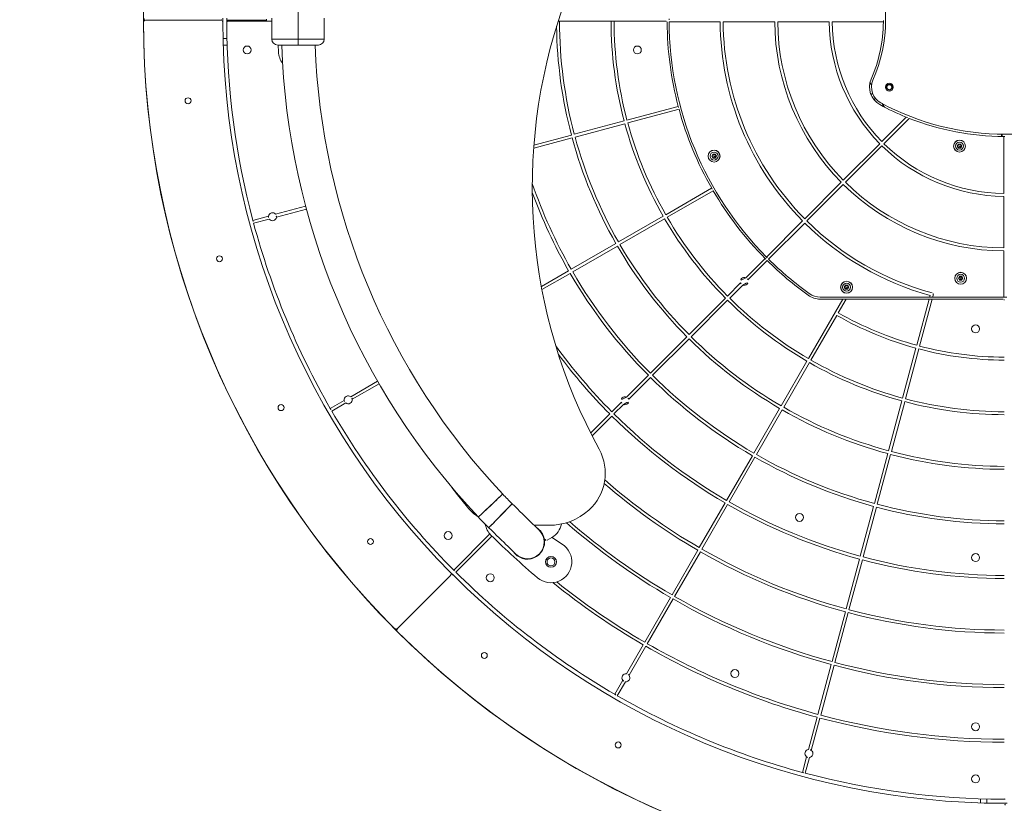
# Model space of a CAD drawing. Extents: x 5459245 to 5462690, y 5971016 to 5972523.
# Tile 26 of 136: x 5462446.327 to 5462447.32, y 5972203.774 to 5972204.564. Entities that reach past the tile are written whole.
import ezdxf

# ---------------------------------------------------------------- set-up
doc = ezdxf.new("R2010")
doc.units = 0
doc.linetypes.add('8', pattern=[0.5, 0.25, -0.25])
doc.layers.add('A_MAŁA ARCHITEKTURA', color=195, linetype='CONTINUOUS', lineweight=9)

msp = doc.modelspace()

# ---------------------------------------------------------------- linework, layer by layer
at = {"layer": 'A_MAŁA ARCHITEKTURA'}
for p, q in [((5462446.60759, 5972204.58217), (5462446.60759, 5972204.54416)), ((5462446.52971, 5972204.56317), (5462446.45369, 5972204.56317)), ((5462446.53172, 5972204.56516), (5462446.53172, 5972204.56117)), ((5462446.53572, 5972204.56517), (5462446.53571, 5972204.56317)), ((5462446.53571, 5972204.56317), (5462446.53572, 5972204.56116)), ((5462446.57573, 5972204.56317), (5462446.53571, 5972204.56317)), ((5462446.58114, 5972204.56217), (5462446.53672, 5972204.56217)), ((5462446.57573, 5972204.56317), (5462446.57573, 5972204.56417)), ((5462446.57573, 5972204.56217), (5462446.57573, 5972204.56317)), ((5462446.58108, 5972204.56117), (5462446.58108, 5972204.54416)), ((5462446.6341, 5972204.54416), (5462446.6341, 5972204.56119)), ((5462446.86997, 5972204.56217), (5462446.87133, 5972204.56217)), ((5462446.92335, 5972204.56217), (5462446.87133, 5972204.56217)), ((5462446.92335, 5972204.56217), (5462446.92635, 5972204.56217)), ((5462446.97887, 5972204.56217), (5462446.92635, 5972204.56217)), ((5462447.03339, 5972204.56167), (5462446.98187, 5972204.56167)), ((5462447.08841, 5972204.56167), (5462447.03639, 5972204.56167)), ((5462447.14343, 5972204.56167), (5462447.09141, 5972204.56167)), ((5462447.198, 5972204.56167), (5462447.14643, 5972204.56167)), ((5462446.53193, 5972204.54456), (5462446.53593, 5972204.54456)), ((5462446.60759, 5972204.54416), (5462446.58108, 5972204.54416)), ((5462446.60759, 5972204.54416), (5462446.60759, 5972204.53816)), ((5462446.6341, 5972204.54416), (5462446.60759, 5972204.54416)), ((5462446.53211, 5972204.53816), (5462446.53611, 5972204.53816)), ((5462446.58765, 5972204.53816), (5462446.58792, 5972204.53128)), ((5462447.18611, 5972204.49741), (5462447.18463, 5972204.50053)), ((5462447.1854, 5972204.48835), (5462447.18716, 5972204.48937)), ((5462447.1884, 5972204.48315), (5462447.19016, 5972204.48417)), ((5462446.99111, 5972204.47633), (5462446.93941, 5972204.46248)), ((5462446.99188, 5972204.47343), (5462446.94019, 5972204.45958)), ((5462446.93651, 5972204.4617), (5462446.88627, 5972204.44824)), ((5462446.93729, 5972204.4588), (5462446.88704, 5972204.44534)), ((5462447.22115, 5972204.46545), (5462447.1965, 5972204.4408)), ((5462447.22418, 5972204.46424), (5462447.19862, 5972204.43868)), ((5462446.88415, 5972204.44456), (5462446.84529, 5972204.43415)), ((5462446.88337, 5972204.44746), (5462446.84553, 5972204.43732)), ((5462447.31699, 5972204.44824), (5462447.31699, 5972204.44596)), ((5462447.31799, 5972204.44822), (5462447.31799, 5972204.44595)), ((5462447.31949, 5972204.44594), (5462447.31949, 5972204.38861)), ((5462447.19438, 5972204.43868), (5462447.15759, 5972204.40189)), ((5462447.1965, 5972204.43656), (5462447.15971, 5972204.39977)), ((5462447.27364, 5972204.43827), (5462447.27249, 5972204.43626)), ((5462447.27249, 5972204.43626), (5462447.27364, 5972204.43426)), ((5462447.27595, 5972204.43827), (5462447.27364, 5972204.43827)), ((5462447.27364, 5972204.43426), (5462447.27595, 5972204.43426)), ((5462447.27711, 5972204.43626), (5462447.27595, 5972204.43827)), ((5462447.27595, 5972204.43426), (5462447.27711, 5972204.43626)), ((5462447.02609, 5972204.42819), (5462447.02493, 5972204.42619)), ((5462447.02493, 5972204.42619), (5462447.02609, 5972204.42419)), ((5462447.0284, 5972204.42819), (5462447.02609, 5972204.42819)), ((5462447.02609, 5972204.42419), (5462447.0284, 5972204.42419)), ((5462447.02955, 5972204.42619), (5462447.0284, 5972204.42819)), ((5462447.0284, 5972204.42419), (5462447.02955, 5972204.42619)), ((5462447.15547, 5972204.39977), (5462447.11869, 5972204.36299)), ((5462447.02482, 5972204.39391), (5462446.97847, 5972204.36715)), ((5462447.02632, 5972204.39131), (5462446.97997, 5972204.36455)), ((5462447.15759, 5972204.39765), (5462447.12081, 5972204.36087)), ((5462447.31949, 5972204.38561), (5462447.31949, 5972204.33359)), ((5462446.61523, 5972204.37561), (5462446.58499, 5972204.36751)), ((5462446.61601, 5972204.37271), (5462446.58577, 5972204.36461)), ((5462446.57783, 5972204.36559), (5462446.56209, 5972204.36137)), ((5462446.5786, 5972204.36269), (5462446.56286, 5972204.35847)), ((5462446.97588, 5972204.36565), (5462446.93083, 5972204.33964)), ((5462446.97738, 5972204.36305), (5462446.93233, 5972204.33704)), ((5462447.11657, 5972204.36087), (5462447.08014, 5972204.32444)), ((5462447.11869, 5972204.35875), (5462447.08226, 5972204.32232)), ((5462446.92823, 5972204.33814), (5462446.88318, 5972204.31213)), ((5462446.92973, 5972204.33554), (5462446.88468, 5972204.30953)), ((5462447.31949, 5972204.33059), (5462447.31949, 5972204.28407)), ((5462447.07872, 5972204.32302), (5462447.05927, 5972204.30357)), ((5462447.08084, 5972204.3209), (5462447.06139, 5972204.30145)), ((5462446.88058, 5972204.31063), (5462446.85304, 5972204.29473)), ((5462446.88208, 5972204.30803), (5462446.85363, 5972204.29161)), ((5462447.27482, 5972204.30508), (5462447.27366, 5972204.30308)), ((5462447.27366, 5972204.30308), (5462447.27482, 5972204.30108)), ((5462447.27713, 5972204.30508), (5462447.27482, 5972204.30508)), ((5462447.27482, 5972204.30108), (5462447.27713, 5972204.30108)), ((5462447.27828, 5972204.30308), (5462447.27713, 5972204.30508)), ((5462447.27713, 5972204.30108), (5462447.27828, 5972204.30308)), ((5462447.05402, 5972204.29832), (5462447.04088, 5972204.28518)), ((5462447.05615, 5972204.2962), (5462447.043, 5972204.28306)), ((5462447.15978, 5972204.29607), (5462447.15862, 5972204.29407)), ((5462447.15862, 5972204.29407), (5462447.15978, 5972204.29207)), ((5462447.16209, 5972204.29607), (5462447.15978, 5972204.29607)), ((5462447.15978, 5972204.29207), (5462447.16209, 5972204.29207)), ((5462447.16324, 5972204.29407), (5462447.16209, 5972204.29607)), ((5462447.16209, 5972204.29207), (5462447.16324, 5972204.29407)), ((5462447.03876, 5972204.28306), (5462447.00197, 5972204.24627)), ((5462447.04088, 5972204.28094), (5462447.0041, 5972204.24415)), ((5462447.15696, 5972204.28207), (5462447.12237, 5972204.22215)), ((5462447.24465, 5972204.28407), (5462447.13438, 5972204.28407)), ((5462447.13438, 5972204.28207), (5462447.15696, 5972204.28207)), ((5462447.16043, 5972204.28207), (5462447.15248, 5972204.2683)), ((5462447.15696, 5972204.28207), (5462447.16043, 5972204.28207)), ((5462447.16043, 5972204.28207), (5462447.24411, 5972204.28207)), ((5462447.24411, 5972204.28207), (5462447.23164, 5972204.23551)), ((5462447.24722, 5972204.28207), (5462447.23454, 5972204.23474)), ((5462447.24411, 5972204.28207), (5462447.24722, 5972204.28207)), ((5462447.2451, 5972204.28576), (5462447.24465, 5972204.28407)), ((5462447.24465, 5972204.28407), (5462447.24776, 5972204.28407)), ((5462447.24722, 5972204.28207), (5462447.31899, 5972204.28207)), ((5462447.24836, 5972204.28633), (5462447.24776, 5972204.28407)), ((5462447.31949, 5972204.28407), (5462447.24776, 5972204.28407)), ((5462447.31949, 5972204.28407), (5462447.32249, 5972204.28407)), ((5462447.15098, 5972204.2657), (5462447.12497, 5972204.22065)), ((5462446.99985, 5972204.24415), (5462446.96307, 5972204.20737)), ((5462447.00197, 5972204.24203), (5462446.96519, 5972204.20525)), ((5462447.23086, 5972204.23261), (5462447.2174, 5972204.18237)), ((5462447.23376, 5972204.23184), (5462447.2203, 5972204.18159)), ((5462447.12087, 5972204.21955), (5462447.09486, 5972204.17451)), ((5462447.12347, 5972204.21805), (5462447.09746, 5972204.17301)), ((5462446.96095, 5972204.20525), (5462446.93899, 5972204.18329)), ((5462446.96307, 5972204.20313), (5462446.94111, 5972204.18117)), ((5462446.68782, 5972204.19934), (5462446.66071, 5972204.18369)), ((5462446.68932, 5972204.19674), (5462446.66221, 5972204.18109)), ((5462446.65428, 5972204.17998), (5462446.64017, 5972204.17183)), ((5462446.65579, 5972204.17738), (5462446.64167, 5972204.16923)), ((5462446.93374, 5972204.17805), (5462446.92416, 5972204.16847)), ((5462446.93587, 5972204.17592), (5462446.92629, 5972204.16634)), ((5462447.09336, 5972204.17191), (5462447.06735, 5972204.12686)), ((5462447.21662, 5972204.17947), (5462447.20316, 5972204.12922)), ((5462447.21952, 5972204.17869), (5462447.20606, 5972204.12845)), ((5462446.92204, 5972204.16634), (5462446.90277, 5972204.14707)), ((5462446.92416, 5972204.16422), (5462446.9042, 5972204.14426)), ((5462447.09596, 5972204.17041), (5462447.06995, 5972204.12536)), ((5462447.06585, 5972204.12426), (5462447.03984, 5972204.07921)), ((5462447.06845, 5972204.12276), (5462447.04244, 5972204.07771)), ((5462447.20238, 5972204.12632), (5462447.18892, 5972204.07608)), ((5462447.20528, 5972204.12555), (5462447.19182, 5972204.0753)), ((5462447.03834, 5972204.07661), (5462447.01233, 5972204.03156)), ((5462447.04094, 5972204.07511), (5462447.01493, 5972204.03006)), ((5462447.18814, 5972204.07318), (5462447.17468, 5972204.02293)), ((5462447.19104, 5972204.0724), (5462447.17758, 5972204.02216)), ((5462446.86083, 5972204.05405), (5462446.84588, 5972204.05405)), ((5462446.80112, 5972204.04542), (5462446.76466, 5972204.00896)), ((5462446.8032, 5972204.04326), (5462446.76678, 5972204.00684)), ((5462446.85895, 5972204.03907), (5462446.86377, 5972204.04189)), ((5462447.01083, 5972204.02896), (5462446.98482, 5972203.98391)), ((5462447.01343, 5972204.02746), (5462446.98742, 5972203.98241)), ((5462446.83594, 5972204.02062), (5462446.8365, 5972204.02012)), ((5462446.84068, 5972204.02042), (5462446.84109, 5972204.02006)), ((5462447.1739, 5972204.02003), (5462447.16044, 5972203.96979)), ((5462447.1768, 5972204.01926), (5462447.16334, 5972203.96901)), ((5462446.76147, 5972204.00365), (5462446.70771, 5972203.94989)), ((5462446.76148, 5972204.00648), (5462446.7643, 5972204.00366)), ((5462446.98332, 5972203.98131), (5462446.95731, 5972203.93626)), ((5462446.98592, 5972203.97981), (5462446.95991, 5972203.93476)), ((5462447.15966, 5972203.96689), (5462447.1462, 5972203.91664)), ((5462447.16256, 5972203.96611), (5462447.1491, 5972203.91587)), ((5462446.95581, 5972203.93367), (5462446.93891, 5972203.90439)), ((5462446.95841, 5972203.93217), (5462446.94151, 5972203.90289)), ((5462447.14542, 5972203.91375), (5462447.13196, 5972203.8635)), ((5462447.14832, 5972203.91297), (5462447.13486, 5972203.86272)), ((5462446.9352, 5972203.89796), (5462446.92705, 5972203.88385)), ((5462446.9378, 5972203.89646), (5462446.92965, 5972203.88235)), ((5462447.13118, 5972203.8606), (5462447.12243, 5972203.82795)), ((5462447.13408, 5972203.85982), (5462447.12533, 5972203.82717)), ((5462447.12051, 5972203.82078), (5462447.1163, 5972203.80504)), ((5462447.12341, 5972203.82001), (5462447.11919, 5972203.80426)), ((5462447.29598, 5972203.77829), (5462447.29598, 5972203.77429)), ((5462447.30238, 5972203.77811), (5462447.30238, 5972203.77411)), ((5462447.31898, 5972203.7779), (5462447.32099, 5972203.77789)), ((5462447.31899, 5972203.77389), (5462447.32298, 5972203.77389))]:
    msp.add_line(p, q, dxfattribs=at)
at = {"layer": 'A_MAŁA ARCHITEKTURA', "flags": 128}
for points in [[(5462446.57573, 5972204.56417), (5462446.57573, 5972204.56317), (5462446.57573, 5972204.56217)], [(5462447.19914, 5972204.47559), (5462447.19778, 5972204.47752), (5462447.19664, 5972204.47918)], [(5462446.77846, 5972204.07242), (5462446.76852, 5972204.08488), (5462446.76282, 5972204.0923)], [(5462446.78949, 5972204.06239), (5462446.78962, 5972204.06251), (5462446.79001, 5972204.06288), (5462446.79065, 5972204.06348), (5462446.79152, 5972204.06431), (5462446.79262, 5972204.06534), (5462446.79391, 5972204.06655), (5462446.79537, 5972204.06793), (5462446.79696, 5972204.06943), (5462446.79865, 5972204.07102), (5462446.80041, 5972204.07268), (5462446.8022, 5972204.07437), (5462446.80398, 5972204.07605), (5462446.80572, 5972204.07768), (5462446.80737, 5972204.07923), (5462446.80889, 5972204.08067), (5462446.81027, 5972204.08197), (5462446.81147, 5972204.0831), (5462446.81245, 5972204.08403), (5462446.81321, 5972204.08474), (5462446.81373, 5972204.08523), (5462446.81399, 5972204.08548), (5462446.81402, 5972204.08551)], [(5462446.81402, 5972204.08551), (5462446.81389, 5972204.08538), (5462446.8135, 5972204.08502), (5462446.81286, 5972204.08441), (5462446.81199, 5972204.08359), (5462446.81089, 5972204.08256), (5462446.8096, 5972204.08134), (5462446.80815, 5972204.07997), (5462446.80655, 5972204.07847), (5462446.80486, 5972204.07687), (5462446.8031, 5972204.07521), (5462446.80131, 5972204.07353), (5462446.79953, 5972204.07185), (5462446.79779, 5972204.07022), (5462446.79615, 5972204.06866), (5462446.79462, 5972204.06722), (5462446.79324, 5972204.06593), (5462446.79205, 5972204.0648), (5462446.79106, 5972204.06387), (5462446.7903, 5972204.06315), (5462446.78978, 5972204.06267), (5462446.78952, 5972204.06242), (5462446.78949, 5972204.06239)], [(5462446.80004, 5972204.05166), (5462446.80016, 5972204.05179), (5462446.80054, 5972204.05217), (5462446.80115, 5972204.0528), (5462446.80199, 5972204.05366), (5462446.80304, 5972204.05474), (5462446.80428, 5972204.05601), (5462446.80567, 5972204.05744), (5462446.8072, 5972204.05901), (5462446.80883, 5972204.06068), (5462446.81052, 5972204.06241), (5462446.81223, 5972204.06417), (5462446.81394, 5972204.06592), (5462446.8156, 5972204.06763), (5462446.81718, 5972204.06925), (5462446.81865, 5972204.07075), (5462446.81997, 5972204.07211), (5462446.82112, 5972204.07328), (5462446.82206, 5972204.07425), (5462446.82279, 5972204.075), (5462446.82329, 5972204.07551), (5462446.82354, 5972204.07577), (5462446.82357, 5972204.0758)], [(5462446.82357, 5972204.0758), (5462446.82344, 5972204.07567), (5462446.82307, 5972204.07529), (5462446.82246, 5972204.07466), (5462446.82162, 5972204.0738), (5462446.82057, 5972204.07272), (5462446.81933, 5972204.07145), (5462446.81793, 5972204.07002), (5462446.8164, 5972204.06845), (5462446.81478, 5972204.06678), (5462446.81309, 5972204.06505), (5462446.81137, 5972204.06329), (5462446.80967, 5972204.06154), (5462446.808, 5972204.05983), (5462446.80642, 5972204.05821), (5462446.80496, 5972204.05671), (5462446.80364, 5972204.05535), (5462446.80249, 5972204.05418), (5462446.80154, 5972204.0532), (5462446.80081, 5972204.05246), (5462446.80032, 5972204.05195), (5462446.80007, 5972204.05169), (5462446.80004, 5972204.05166)], [(5462446.85079, 5972204.04926), (5462446.85066, 5972204.04939), (5462446.85027, 5972204.04977), (5462446.84962, 5972204.05041), (5462446.84872, 5972204.05128), (5462446.84757, 5972204.0524), (5462446.8462, 5972204.05374), (5462446.84461, 5972204.05529), (5462446.84282, 5972204.05704), (5462446.84084, 5972204.05897), (5462446.83869, 5972204.06106), (5462446.8364, 5972204.06329), (5462446.83399, 5972204.06564), (5462446.83147, 5972204.0681), (5462446.82888, 5972204.07062), (5462446.82624, 5972204.0732), (5462446.82357, 5972204.0758)], [(5462446.80004, 5972204.05166), (5462446.8027, 5972204.04906), (5462446.80535, 5972204.04648), (5462446.80794, 5972204.04396), (5462446.81045, 5972204.0415), (5462446.81287, 5972204.03915), (5462446.81516, 5972204.03692), (5462446.81731, 5972204.03483), (5462446.81928, 5972204.0329), (5462446.82108, 5972204.03115), (5462446.82267, 5972204.0296), (5462446.82404, 5972204.02826), (5462446.82519, 5972204.02714), (5462446.82609, 5972204.02627), (5462446.82673, 5972204.02563), (5462446.82713, 5972204.02525), (5462446.82726, 5972204.02512)], [(5462446.86383, 5972204.04193), (5462446.8682, 5972204.03879), (5462446.87391, 5972204.03503)]]:
    msp.add_lwpolyline(points, dxfattribs=at)
at = {"layer": 'A_MAŁA ARCHITEKTURA', "linetype": '8', "lineweight": 25, "ltscale": 5}
msp.add_circle((5462447.32099, 5972204.56317), 2.87, dxfattribs=at)
at = {"layer": 'A_MAŁA ARCHITEKTURA'}
for centre, radius in [((5462447.32099, 5972204.56317), 0.8693), ((5462446.55631, 5972204.53316), 0.004), ((5462446.94986, 5972204.53316), 0.004), ((5462447.20403, 5972204.49564), 0.004), ((5462447.20403, 5972204.49564), 0.003), ((5462447.20403, 5972204.49564), 0.0025), ((5462446.49669, 5972204.48198), 0.003), ((5462447.2748, 5972204.43626), 0.006), ((5462447.2748, 5972204.43626), 0.00595), ((5462447.2748, 5972204.43626), 0.004), ((5462447.02724, 5972204.42619), 0.006), ((5462447.02724, 5972204.42619), 0.00595), ((5462447.02724, 5972204.42619), 0.004), ((5462446.52837, 5972204.32273), 0.003), ((5462447.16093, 5972204.29407), 0.006), ((5462447.16093, 5972204.29407), 0.00595), ((5462447.27597, 5972204.30308), 0.006), ((5462447.27597, 5972204.30308), 0.00595), ((5462447.27597, 5972204.30308), 0.004), ((5462447.16093, 5972204.29407), 0.004), ((5462447.29098, 5972204.25206), 0.004), ((5462446.5905, 5972204.17271), 0.003), ((5462447.11341, 5972204.06202), 0.004), ((5462446.75906, 5972204.04368), 0.004), ((5462446.68071, 5972204.03771), 0.003), ((5462446.86275, 5972204.01723), 0.0055), ((5462447.29098, 5972204.02156), 0.004), ((5462446.86275, 5972204.01723), 0.004), ((5462446.8015, 5972204.00124), 0.004), ((5462446.79553, 5972203.92289), 0.003), ((5462447.04823, 5972203.90467), 0.004), ((5462447.29098, 5972203.85104), 0.004), ((5462446.93054, 5972203.83268), 0.003), ((5462447.29098, 5972203.79849), 0.004)]:
    msp.add_circle(centre, radius, dxfattribs=at)
for centre, radius, start, end in [((5462447.05014, 5972204.56317), 0.15005, 336.31016, 23.68984), ((5462447.39407, 5972204.39474), 0.55019, 160.69122, 208.68506), ((5462446.45369, 5972204.56517), 0.002, 179.86782, 270), ((5462446.45369, 5972204.56117), 0.002, 90, 180.13218), ((5462447.32099, 5972204.56317), 0.8693, 180.13218, 224.86783), ((5462446.52971, 5972204.56517), 0.002, 270, 359.85512), ((5462446.52971, 5972204.56117), 0.002, 0.14488, 90), ((5462447.32099, 5972204.56317), 0.78928, 180.14488, 224.85512), ((5462446.53672, 5972204.56117), 0.001, 90, 180.14616), ((5462447.32099, 5972204.56317), 0.78527, 180.14616, 194.89053), ((5462447.32099, 5972204.56317), 0.44966, 180.12749, 194.80881), ((5462447.32099, 5972204.56317), 0.39764, 180.14413, 194.78381), ((5462447.32099, 5972204.56317), 0.39464, 180.14525, 194.78216), ((5462446.97887, 5972204.56117), 0.001, 0.33504, 90), ((5462447.32099, 5972204.56317), 0.34112, 180.33504, 194.74796), ((5462447.32099, 5972204.56317), 0.33912, 179.74646, 180.25354), ((5462447.32099, 5972204.56317), 0.33912, 180.25354, 224.74649), ((5462447.32099, 5972204.56317), 0.2876, 180.29893, 224.70108), ((5462447.32099, 5972204.56317), 0.2846, 180.30208, 224.69791), ((5462447.32099, 5972204.56317), 0.23258, 180.36966, 224.63035), ((5462447.32099, 5972204.56317), 0.22958, 180.37447, 224.62549), ((5462447.32099, 5972204.56317), 0.17756, 180.48419, 224.5158), ((5462447.32099, 5972204.56317), 0.17456, 180.49252, 224.5075), ((5462447.04795, 5972204.56317), 0.15005, 336.60557, 359.42704), ((5462447.04795, 5972204.56317), 0.15005, 359.42704, 0.57296), ((5462447.32099, 5972204.56317), 0.45266, 180.77183, 194.81008), ((5462446.58708, 5972204.54416), 0.006, 180, 270), ((5462446.6281, 5972204.54416), 0.006, 270, 0), ((5462446.6089, 5972204.53218), 0.02101, 182.4569, 216.55915), ((5462447.32099, 5972204.56317), 0.73025, 181.9629, 223.29532), ((5462447.32099, 5972204.56317), 0.69654, 182.05759, 223.29532), ((5462447.20403, 5972204.49564), 0.02001, 156.60556, 241.49745), ((5462447.20403, 5972204.49564), 0.01801, 156.31016, 241.74911), ((5462447.32099, 5972204.7133), 0.26509, 241.74911, 298.25089), ((5462447.32099, 5972204.56317), 0.34112, 194.74796, 195.25204), ((5462447.32099, 5972204.56317), 0.34112, 195.25204, 209.74797), ((5462447.32099, 5972204.71102), 0.26509, 241.49745, 247.87561), ((5462447.32099, 5972204.56317), 0.39764, 195.21622, 209.78379), ((5462447.32099, 5972204.56317), 0.39464, 195.21787, 209.78214), ((5462447.32099, 5972204.71102), 0.26509, 247.87561, 248.58144), ((5462447.32099, 5972204.71102), 0.26509, 248.58144, 269.67568), ((5462447.32099, 5972204.56317), 0.45266, 195.18991, 209.81009), ((5462447.32099, 5972204.56317), 0.44966, 195.19118, 209.8088), ((5462447.32099, 5972204.71102), 0.26509, 269.67568, 270.32432), ((5462447.32099, 5972204.56317), 0.17756, 225.4842, 269.51581), ((5462447.32099, 5972204.56317), 0.17456, 225.4925, 269.50748), ((5462447.32099, 5972204.56317), 0.22958, 225.37451, 269.62553), ((5462447.32099, 5972204.56317), 0.50468, 199.02928, 209.82964), ((5462447.32099, 5972204.56317), 0.50768, 199.99146, 209.83064), ((5462447.32099, 5972204.56317), 0.34112, 209.74797, 210.25206), ((5462447.32099, 5972204.56317), 0.34112, 210.25206, 224.74796), ((5462447.32099, 5972204.56317), 0.23258, 225.36965, 269.63034), ((5462447.32099, 5972204.56317), 0.78527, 194.89053, 195.1095), ((5462446.5818, 5972204.3651), 0.004, 172.9757, 217.0243), ((5462446.5818, 5972204.3651), 0.004, 37.0243, 172.9757), ((5462446.5818, 5972204.3651), 0.004, 217.0243, 352.9757), ((5462446.5818, 5972204.3651), 0.004, 352.9757, 37.0243), ((5462447.32099, 5972204.56317), 0.39764, 210.21618, 224.7838), ((5462447.32099, 5972204.56317), 0.39464, 210.21785, 224.78214), ((5462447.32099, 5972204.56317), 0.2846, 225.30209, 254.97999), ((5462447.32099, 5972204.56317), 0.78527, 195.1095, 209.89055), ((5462447.32099, 5972204.56317), 0.2876, 225.29892, 254.70107), ((5462447.32099, 5972204.56317), 0.45266, 210.18996, 224.81009), ((5462447.32099, 5972204.56317), 0.44966, 210.1912, 224.8088), ((5462447.32099, 5972204.56317), 0.34112, 224.74796, 225.25204), ((5462447.32099, 5972204.56317), 0.33912, 224.74649, 225.25351), ((5462447.32099, 5972204.56317), 0.34112, 225.25204, 234.3409), ((5462447.32099, 5972204.56317), 0.33912, 225.25351, 234.3409), ((5462447.32099, 5972204.56317), 0.50768, 210.16935, 224.83068), ((5462447.32099, 5972204.56317), 0.50468, 210.17033, 224.82962), ((5462447.05771, 5972204.29989), 0.004, 67.02431, 202.97569), ((5462447.05771, 5972204.29989), 0.004, 247.02431, 22.97569), ((5462447.05771, 5972204.29989), 0.004, 22.97569, 67.02431), ((5462447.05771, 5972204.29989), 0.004, 202.97569, 247.02431), ((5462447.32099, 5972204.56317), 0.39764, 225.2162, 239.78382), ((5462447.32099, 5972204.56317), 0.39464, 225.21786, 239.78215), ((5462447.13438, 5972204.30308), 0.02101, 234.3409, 270), ((5462447.13438, 5972204.30308), 0.01901, 234.3409, 270), ((5462447.24682, 5972204.28675), 0.0016, 344.99999, 74.97997), ((5462447.31899, 5972204.28107), 0.001, 0, 90), ((5462447.32099, 5972204.56317), 0.34262, 240.25093, 254.74906), ((5462447.32099, 5972204.56317), 0.33962, 240.25315, 254.74685), ((5462447.32099, 5972204.56317), 0.45266, 225.18991, 239.81004), ((5462447.32099, 5972204.56317), 0.44966, 225.1912, 239.8088), ((5462447.32099, 5972204.56317), 0.5597, 215.89139, 224.84641), ((5462447.32099, 5972204.56317), 0.34262, 255.25094, 269.83272), ((5462447.32099, 5972204.56317), 0.33962, 255.25315, 269.83122), ((5462447.32099, 5972204.56317), 0.5627, 216.78203, 224.84724), ((5462447.32099, 5972204.56317), 0.39464, 240.21786, 254.78213), ((5462447.32099, 5972204.56317), 0.39764, 240.21621, 254.78378), ((5462447.32099, 5972204.56317), 0.50768, 225.16932, 239.83065), ((5462447.32099, 5972204.56317), 0.50468, 225.17038, 239.82967), ((5462446.65825, 5972204.18053), 0.004, 52.02431, 187.9757), ((5462446.65825, 5972204.18053), 0.004, 232.02431, 7.9757), ((5462446.65825, 5972204.18053), 0.004, 7.9757, 52.02431), ((5462446.93743, 5972204.17961), 0.004, 67.02431, 202.97569), ((5462446.93743, 5972204.17961), 0.004, 247.02431, 22.97569), ((5462446.93743, 5972204.17961), 0.004, 22.97569, 67.02431), ((5462447.32099, 5972204.56317), 0.39464, 255.21784, 269.85475), ((5462447.32099, 5972204.56317), 0.78527, 209.89055, 210.1095), ((5462446.65825, 5972204.18053), 0.004, 187.9757, 232.02431), ((5462446.93743, 5972204.17961), 0.004, 202.97569, 247.02431), ((5462447.32099, 5972204.56317), 0.44966, 240.1912, 254.80882), ((5462447.32099, 5972204.56317), 0.39764, 255.21619, 269.85587), ((5462447.32099, 5972204.56317), 0.78527, 210.1095, 224.8905), ((5462447.32099, 5972204.56317), 0.5627, 225.15276, 239.84719), ((5462447.32099, 5972204.56317), 0.5597, 225.15359, 239.8464), ((5462447.32099, 5972204.56317), 0.45266, 240.18991, 254.81009), ((5462446.86752, 5972204.10664), 0.05002, 312.01522, 28.68506), ((5462447.32099, 5972204.56317), 0.50768, 240.16936, 254.83065), ((5462447.32099, 5972204.56317), 0.50468, 240.17036, 254.82965), ((5462447.32099, 5972204.56317), 0.45266, 255.18992, 269.87337), ((5462447.32099, 5972204.56317), 0.44966, 255.19119, 269.87251), ((5462447.32099, 5972204.56317), 0.61772, 229.09052, 239.86081), ((5462447.32099, 5972204.56317), 0.61471, 228.92211, 239.86014), ((5462447.04712, 5972204.30513), 0.32026, 223.29532, 225.73108), ((5462446.81719, 5972204.10407), 0.05002, 219.2462, 236.3961), ((5462447.32099, 5972204.56317), 0.5627, 240.15278, 254.84723), ((5462447.32099, 5972204.56317), 0.5597, 240.15361, 254.8464), ((5462447.32099, 5972204.56317), 0.50768, 255.16935, 269.88713), ((5462447.32099, 5972204.56317), 0.50468, 255.17033, 269.88643), ((5462447.04712, 5972204.30513), 0.35397, 223.29532, 225.73108), ((5462446.86083, 5972204.11407), 0.06002, 270, 312.01522), ((5462446.81707, 5972204.0591), 0.02101, 190.58247, 225.04311), ((5462446.83902, 5972204.03719), 0.01726, 10.76762, 58.09384), ((5462446.85365, 5972204.05915), 0.02001, 300.39801, 349.0789), ((5462447.32099, 5972204.56317), 0.67273, 228.84551, 239.87219), ((5462447.32099, 5972204.56317), 0.66973, 228.99565, 239.87162), ((5462447.32775, 5972204.57054), 0.74376, 225.04311, 229.95691), ((5462446.83902, 5972204.03719), 0.01686, 225.73108, 45.73108), ((5462446.83902, 5972204.03719), 0.01726, 213.36831, 10.76762), ((5462446.86275, 5972204.01723), 0.02101, 229.95691, 57.93524), ((5462446.85794, 5972204.04079), 0.002, 190.76762, 300.39802), ((5462447.32099, 5972204.56317), 0.61772, 240.13918, 254.86083), ((5462447.32099, 5972204.56317), 0.61471, 240.13985, 254.86017), ((5462447.32099, 5972204.56317), 0.5597, 255.15362, 269.89758), ((5462447.32099, 5972204.56317), 0.5627, 255.15279, 269.89812), ((5462446.76006, 5972204.00507), 0.002, 315, 44.85512), ((5462446.76289, 5972204.00224), 0.002, 45.14488, 135), ((5462447.32099, 5972204.56317), 0.78928, 225.14488, 269.85512), ((5462447.32099, 5972204.56317), 0.78527, 224.8905, 225.1095), ((5462447.32099, 5972204.56317), 0.78527, 225.1095, 239.8905), ((5462447.32099, 5972204.56317), 0.72775, 231.16175, 239.88184), ((5462447.32099, 5972204.56317), 0.72475, 231.36623, 239.88137), ((5462447.32099, 5972204.56317), 0.66973, 240.12836, 254.87161), ((5462447.32099, 5972204.56317), 0.67273, 240.12778, 254.87221), ((5462447.32099, 5972204.56317), 0.61772, 255.13916, 269.90724), ((5462447.32099, 5972204.56317), 0.61471, 255.13987, 269.90676), ((5462446.7063, 5972203.95131), 0.002, 224.86783, 315), ((5462446.70913, 5972203.94848), 0.002, 135, 225.13217), ((5462447.32099, 5972204.56317), 0.8693, 225.13217, 269.86782), ((5462447.32099, 5972204.56317), 0.72475, 240.11863, 254.88139), ((5462447.32099, 5972204.56317), 0.72775, 240.11813, 254.88188), ((5462447.32099, 5972204.56317), 0.67273, 255.12779, 269.91481), ((5462447.32099, 5972204.56317), 0.66973, 255.1284, 269.91444), ((5462446.93835, 5972203.90043), 0.004, 82.0243, 217.97569), ((5462446.93835, 5972203.90043), 0.004, 262.0243, 37.97569), ((5462446.93835, 5972203.90043), 0.004, 37.97569, 82.0243), ((5462446.93835, 5972203.90043), 0.004, 217.97569, 262.0243), ((5462447.32099, 5972204.56317), 0.78527, 239.8905, 240.10945), ((5462447.32099, 5972204.56317), 0.78527, 240.10945, 254.8905), ((5462447.32099, 5972204.56317), 0.72775, 255.11812, 269.92127), ((5462447.32099, 5972204.56317), 0.72475, 255.11863, 269.92089), ((5462447.12292, 5972203.82398), 0.004, 97.0243, 232.9757), ((5462447.12292, 5972203.82398), 0.004, 52.9757, 97.0243), ((5462447.12292, 5972203.82398), 0.004, 277.0243, 52.9757), ((5462447.12292, 5972203.82398), 0.004, 232.9757, 277.0243), ((5462447.32099, 5972204.56317), 0.78527, 254.8905, 255.10947), ((5462447.32099, 5972204.56317), 0.78527, 255.10947, 269.85384), ((5462447.31899, 5972203.7789), 0.001, 269.85384, 0), ((5462447.31899, 5972203.77189), 0.002, 0, 89.85512)]:
    msp.add_arc(centre, radius, start, end, dxfattribs=at)
for points, knots in [([(5462446.58108, 5972204.56117), (5462446.58108, 5972204.56119), (5462446.58109, 5972204.56123), (5462446.58111, 5972204.56158), (5462446.58114, 5972204.56208), (5462446.58115, 5972204.56272), (5462446.58116, 5972204.5634), (5462446.58114, 5972204.56406), (5462446.58112, 5972204.56462), (5462446.58109, 5972204.565), (5462446.58108, 5972204.56518), (5462446.58108, 5972204.56515), (5462446.58108, 5972204.56514)], [0, 0, 0, 0, 0.107156, 0.214317, 0.321665, 0.429137, 0.536402, 0.64345, 0.75061, 0.858032, 0.965469, 1, 1, 1, 1]), ([(5462446.6341, 5972204.56517), (5462446.6341, 5972204.56515), (5462446.63409, 5972204.5651), (5462446.63407, 5972204.56476), (5462446.63404, 5972204.56425), (5462446.63402, 5972204.56362), (5462446.63402, 5972204.56293), (5462446.63404, 5972204.56228), (5462446.63406, 5972204.56172), (5462446.63409, 5972204.56134), (5462446.6341, 5972204.56116), (5462446.6341, 5972204.56118), (5462446.6341, 5972204.56119)], [0, 0, 0, 0, 0.1071556, 0.2143163, 0.3216644, 0.4291367, 0.5364022, 0.6434503, 0.7506103, 0.8580325, 0.9654693, 1, 1, 1, 1]), ([(5462446.60759, 5972204.53816), (5462446.60586, 5972204.53816), (5462446.60245, 5972204.53816), (5462446.59776, 5972204.53816), (5462446.59373, 5972204.53816), (5462446.59042, 5972204.53816), (5462446.58814, 5972204.53816), (5462446.58705, 5972204.53816), (5462446.58719, 5972204.53816), (5462446.58723, 5972204.53816)], [0, 0, 0, 0, 0.16115, 0.31732, 0.465641, 0.619175, 0.779192, 0.940914, 1, 1, 1, 1]), ([(5462446.60759, 5972204.53816), (5462446.60932, 5972204.53816), (5462446.61273, 5972204.53816), (5462446.61741, 5972204.53816), (5462446.62145, 5972204.53816), (5462446.62476, 5972204.53816), (5462446.62703, 5972204.53816), (5462446.62813, 5972204.53816), (5462446.62799, 5972204.53816), (5462446.62795, 5972204.53816)], [0, 0, 0, 0, 0.161151, 0.317321, 0.465641, 0.619176, 0.779193, 0.940914, 1, 1, 1, 1]), ([(5462447.27249, 5972204.43626), (5462447.27249, 5972204.43626), (5462447.27251, 5972204.43626), (5462447.27254, 5972204.43626), (5462447.27263, 5972204.43626), (5462447.27288, 5972204.43626), (5462447.27361, 5972204.43626), (5462447.27429, 5972204.43626), (5462447.2748, 5972204.43626)], [0, 0, 0, 0, 0.009373, 0.022166, 0.050109, 0.125337, 0.342874, 1, 1, 1, 1]), ([(5462447.27364, 5972204.43827), (5462447.27365, 5972204.43826), (5462447.27365, 5972204.43825), (5462447.27367, 5972204.43822), (5462447.27371, 5972204.43814), (5462447.27384, 5972204.43793), (5462447.2742, 5972204.43729), (5462447.27454, 5972204.43671), (5462447.2748, 5972204.43626)], [0, 0, 0, 0, 0.009373, 0.022164, 0.050109, 0.125336, 0.342874, 1, 1, 1, 1]), ([(5462447.27364, 5972204.43426), (5462447.27365, 5972204.43427), (5462447.27365, 5972204.43428), (5462447.27367, 5972204.43431), (5462447.27371, 5972204.43438), (5462447.27384, 5972204.4346), (5462447.2742, 5972204.43524), (5462447.27454, 5972204.43582), (5462447.2748, 5972204.43626)], [0, 0, 0, 0, 0.009373, 0.022164, 0.050111, 0.125338, 0.342875, 1, 1, 1, 1]), ([(5462447.2748, 5972204.43626), (5462447.2751, 5972204.43574), (5462447.27547, 5972204.43511), (5462447.27585, 5972204.43445), (5462447.27593, 5972204.43431), (5462447.27595, 5972204.43428), (5462447.27595, 5972204.43427), (5462447.27595, 5972204.43426)], [0, 0, 0, 0, 0.776538, 0.94196, 0.981606, 0.992053, 1, 1, 1, 1]), ([(5462447.27595, 5972204.43827), (5462447.27595, 5972204.43826), (5462447.27595, 5972204.43825), (5462447.27593, 5972204.43822), (5462447.27588, 5972204.43814), (5462447.27576, 5972204.43793), (5462447.27539, 5972204.43729), (5462447.27505, 5972204.43671), (5462447.2748, 5972204.43626)], [0, 0, 0, 0, 0.009373, 0.022164, 0.050109, 0.125336, 0.342874, 1, 1, 1, 1]), ([(5462447.27711, 5972204.43626), (5462447.2771, 5972204.43626), (5462447.27709, 5972204.43626), (5462447.27706, 5972204.43626), (5462447.27697, 5972204.43626), (5462447.27672, 5972204.43626), (5462447.27599, 5972204.43626), (5462447.27531, 5972204.43626), (5462447.2748, 5972204.43626)], [0, 0, 0, 0, 0.009373, 0.022166, 0.050109, 0.125337, 0.342874, 1, 1, 1, 1]), ([(5462447.02493, 5972204.42619), (5462447.02494, 5972204.42619), (5462447.02495, 5972204.42619), (5462447.02499, 5972204.42619), (5462447.02507, 5972204.42619), (5462447.02532, 5972204.42619), (5462447.02605, 5972204.42619), (5462447.02673, 5972204.42619), (5462447.02724, 5972204.42619)], [0, 0, 0, 0, 0.009377, 0.022169, 0.050111, 0.125337, 0.342867, 1, 1, 1, 1]), ([(5462447.02609, 5972204.42819), (5462447.02609, 5972204.42819), (5462447.0261, 5972204.42818), (5462447.02611, 5972204.42815), (5462447.02616, 5972204.42807), (5462447.02628, 5972204.42786), (5462447.02665, 5972204.42722), (5462447.02699, 5972204.42663), (5462447.02724, 5972204.42619)], [0, 0, 0, 0, 0.009374, 0.022168, 0.050111, 0.12534, 0.342879, 1, 1, 1, 1]), ([(5462447.02609, 5972204.42419), (5462447.02609, 5972204.4242), (5462447.0261, 5972204.42421), (5462447.02611, 5972204.42424), (5462447.02616, 5972204.42431), (5462447.02628, 5972204.42453), (5462447.02665, 5972204.42516), (5462447.02699, 5972204.42575), (5462447.02724, 5972204.42619)], [0, 0, 0, 0, 0.0093781, 0.022172, 0.0501104, 0.1253393, 0.3428778, 1, 1, 1, 1]), ([(5462447.02724, 5972204.42619), (5462447.02754, 5972204.42567), (5462447.02791, 5972204.42504), (5462447.02829, 5972204.42438), (5462447.02837, 5972204.42424), (5462447.02839, 5972204.4242), (5462447.02839, 5972204.42419), (5462447.0284, 5972204.42419)], [0, 0, 0, 0, 0.776536, 0.94196, 0.981607, 0.992054, 1, 1, 1, 1]), ([(5462447.0284, 5972204.42819), (5462447.02839, 5972204.42819), (5462447.02839, 5972204.42818), (5462447.02837, 5972204.42815), (5462447.02833, 5972204.42807), (5462447.0282, 5972204.42786), (5462447.02784, 5972204.42722), (5462447.0275, 5972204.42663), (5462447.02724, 5972204.42619)], [0, 0, 0, 0, 0.009374, 0.022162, 0.050112, 0.125335, 0.342875, 1, 1, 1, 1]), ([(5462447.02955, 5972204.42619), (5462447.02955, 5972204.42619), (5462447.02953, 5972204.42619), (5462447.0295, 5972204.42619), (5462447.02941, 5972204.42619), (5462447.02917, 5972204.42619), (5462447.02843, 5972204.42619), (5462447.02775, 5972204.42619), (5462447.02724, 5972204.42619)], [0, 0, 0, 0, 0.009367, 0.02216, 0.050102, 0.125341, 0.342873, 1, 1, 1, 1]), ([(5462447.27366, 5972204.30308), (5462447.27367, 5972204.30308), (5462447.27368, 5972204.30308), (5462447.27372, 5972204.30308), (5462447.2738, 5972204.30308), (5462447.27405, 5972204.30308), (5462447.27478, 5972204.30308), (5462447.27546, 5972204.30308), (5462447.27597, 5972204.30308)], [0, 0, 0, 0, 0.009374, 0.022165, 0.050109, 0.125337, 0.342876, 1, 1, 1, 1]), ([(5462447.27482, 5972204.30508), (5462447.27482, 5972204.30507), (5462447.27483, 5972204.30506), (5462447.27484, 5972204.30503), (5462447.27489, 5972204.30496), (5462447.27501, 5972204.30474), (5462447.27538, 5972204.30411), (5462447.27572, 5972204.30352), (5462447.27597, 5972204.30308)], [0, 0, 0, 0, 0.0093734, 0.0221736, 0.050116, 0.125342, 0.3428751, 1, 1, 1, 1]), ([(5462447.27482, 5972204.30108), (5462447.27482, 5972204.30108), (5462447.27483, 5972204.30109), (5462447.27484, 5972204.30112), (5462447.27489, 5972204.3012), (5462447.27501, 5972204.30141), (5462447.27538, 5972204.30205), (5462447.27572, 5972204.30264), (5462447.27597, 5972204.30308)], [0, 0, 0, 0, 0.009373, 0.022164, 0.050106, 0.125332, 0.342876, 1, 1, 1, 1]), ([(5462447.27597, 5972204.30308), (5462447.27627, 5972204.30256), (5462447.27664, 5972204.30192), (5462447.27702, 5972204.30126), (5462447.2771, 5972204.30112), (5462447.27712, 5972204.30109), (5462447.27713, 5972204.30108), (5462447.27713, 5972204.30108)], [0, 0, 0, 0, 0.776538, 0.941959, 0.981606, 0.992057, 1, 1, 1, 1]), ([(5462447.27713, 5972204.30508), (5462447.27712, 5972204.30507), (5462447.27712, 5972204.30506), (5462447.2771, 5972204.30503), (5462447.27706, 5972204.30496), (5462447.27693, 5972204.30474), (5462447.27657, 5972204.30411), (5462447.27623, 5972204.30352), (5462447.27597, 5972204.30308)], [0, 0, 0, 0, 0.009373, 0.022174, 0.050116, 0.125342, 0.342875, 1, 1, 1, 1]), ([(5462447.27828, 5972204.30308), (5462447.27828, 5972204.30308), (5462447.27826, 5972204.30308), (5462447.27823, 5972204.30308), (5462447.27814, 5972204.30308), (5462447.2779, 5972204.30308), (5462447.27716, 5972204.30308), (5462447.27648, 5972204.30308), (5462447.27597, 5972204.30308)], [0, 0, 0, 0, 0.009374, 0.022165, 0.050109, 0.125336, 0.342875, 1, 1, 1, 1]), ([(5462447.15862, 5972204.29407), (5462447.15863, 5972204.29407), (5462447.15864, 5972204.29407), (5462447.15868, 5972204.29407), (5462447.15876, 5972204.29407), (5462447.15901, 5972204.29407), (5462447.15974, 5972204.29407), (5462447.16042, 5972204.29407), (5462447.16093, 5972204.29407)], [0, 0, 0, 0, 0.009377, 0.022169, 0.050111, 0.125337, 0.342873, 1, 1, 1, 1]), ([(5462447.15978, 5972204.29607), (5462447.15978, 5972204.29607), (5462447.15979, 5972204.29606), (5462447.1598, 5972204.29603), (5462447.15985, 5972204.29595), (5462447.15997, 5972204.29574), (5462447.16034, 5972204.2951), (5462447.16068, 5972204.29452), (5462447.16093, 5972204.29407)], [0, 0, 0, 0, 0.009374, 0.022165, 0.050117, 0.125343, 0.342876, 1, 1, 1, 1]), ([(5462447.15978, 5972204.29207), (5462447.15978, 5972204.29208), (5462447.15979, 5972204.29209), (5462447.1598, 5972204.29212), (5462447.15985, 5972204.29219), (5462447.15997, 5972204.29241), (5462447.16034, 5972204.29304), (5462447.16068, 5972204.29363), (5462447.16093, 5972204.29407)], [0, 0, 0, 0, 0.009374, 0.022165, 0.050107, 0.125332, 0.342877, 1, 1, 1, 1]), ([(5462447.16093, 5972204.29407), (5462447.16123, 5972204.29355), (5462447.1616, 5972204.29292), (5462447.16198, 5972204.29226), (5462447.16206, 5972204.29212), (5462447.16208, 5972204.29209), (5462447.16209, 5972204.29208), (5462447.16209, 5972204.29207)], [0, 0, 0, 0, 0.7765385, 0.9419592, 0.9816061, 0.9920584, 1, 1, 1, 1]), ([(5462447.16209, 5972204.29607), (5462447.16208, 5972204.29607), (5462447.16208, 5972204.29606), (5462447.16206, 5972204.29603), (5462447.16202, 5972204.29595), (5462447.16189, 5972204.29574), (5462447.16153, 5972204.2951), (5462447.16119, 5972204.29452), (5462447.16093, 5972204.29407)], [0, 0, 0, 0, 0.009372, 0.022163, 0.050115, 0.125341, 0.342875, 1, 1, 1, 1]), ([(5462447.16324, 5972204.29407), (5462447.16324, 5972204.29407), (5462447.16322, 5972204.29407), (5462447.16319, 5972204.29407), (5462447.1631, 5972204.29407), (5462447.16286, 5972204.29407), (5462447.16212, 5972204.29407), (5462447.16144, 5972204.29407), (5462447.16093, 5972204.29407)], [0, 0, 0, 0, 0.009372, 0.022165, 0.050106, 0.125339, 0.342876, 1, 1, 1, 1])]:
    msp.add_open_spline(points, degree=3, knots=knots, dxfattribs=at)

doc.saveas('drawing.dxf')
